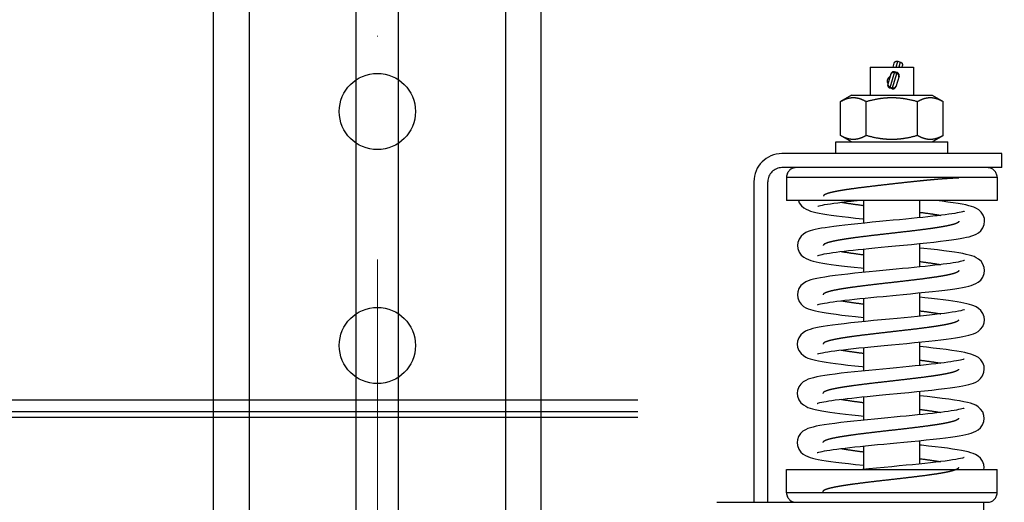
# Model space of a CAD drawing. Header units: millimetres. Extents: x 132157 to 155303, y 33763 to 45643.
# Tile 7 of 256: x 140826 to 140966, y 34465 to 34534. Entities that reach past the tile are written whole.
import ezdxf

# ---------------------------------------------------------------- set-up
doc = ezdxf.new("R2010")
doc.units = ezdxf.units.MM
doc.header["$LTSCALE"] = 20
doc.header["$PDMODE"] = 35
doc.header["$PDSIZE"] = 10
doc.linetypes.add('ČERCHOVANÁ2', pattern=[12.7, 6.35, -3.175, 0, -3.175])
doc.linetypes.add('ČÁRKOVANÁ2', pattern=[9.525, 6.35, -3.175])
for name, color, linetype in [('KABINA', 5, 'Continuous'), ('KOTY', 7, 'Continuous'), ('PŘEJEZD', 7, 'ČÁRKOVANÁ2'), ('VODÍTKA', 36, 'Continuous')]:
    doc.layers.add(name, color=color, linetype=linetype)
doc.layers.add('OSY', color=1, linetype='ČERCHOVANÁ2', lineweight=9)
doc.styles.get("Standard").update_dxf_attribs({"font": 'arial.ttf'})
doc.dimstyles.get("Standard").update_dxf_attribs({"dimscale": 20, "dimtxt": 3, "dimasz": 3, "dimexe": 1, "dimexo": 0, "dimgap": 1.5, "dimtad": 1, "dimdsep": 46, "dimtxsty": 'Standard', "dimcen": 0, "dimdle": 1, "dimclrd": 256, "dimclre": 256, "dimclrt": 256, "dimaunit": 1, "dimadec": 0, "dimazin": 0, "dimtfac": 0.6, "dimtmove": 0, "dimatfit": 3, "dimfxl": 0, "dimtolj": 1, "dimarcsym": 0})

# ---------------------------------------------------------------- blocks, each defined once
blk = doc.blocks.new('*D526')
at = {"layer": 'Defpoints', "color": 0, "ltscale": 0.5}
for p in [(139486.5, 37142.59), (140853.17, 37142.59), (140179.84, 34309.26)]:
    blk.add_point(p, dxfattribs=at)
at = {"layer": 'KOTY', "lineweight": -2, "ltscale": 0.5}
for p, q in [((140853.17, 37142.59), (139466.5, 37142.59)), ((139486.5, 34369.26), (139486.5, 37082.59)), ((140179.84, 34309.26), (139466.5, 34309.26))]:
    blk.add_line(p, q, dxfattribs=at)
at = {"layer": 'KOTY', "ltscale": 0.5}
for points in [[(139476.5, 37082.59), (139496.5, 37082.59), (139486.5, 37142.59)], [(139476.5, 34369.26), (139496.5, 34369.26), (139486.5, 34309.26)]]:
    blk.add_solid(points, dxfattribs=at)
at = {"layer": 'KOTY', "ltscale": 0.5, "insert": (139418.54, 35725.93), "char_height": 60, "attachment_point": 5, "rotation": 90}
blk.add_mtext('\\A1;TYČ 4250', dxfattribs=at)

msp = doc.modelspace()

# ---------------------------------------------------------------- linework, layer by layer
at = {"layer": 'KABINA'}
for p, q in [((140853.1698, 34309.2588), (140853.1698, 34583.2588)), ((140858.2165, 34583.2588), (140858.2165, 34309.2588)), ((140894.7898, 34583.2588), (140894.7898, 34309.2588)), ((140899.8365, 34309.2588), (140899.8365, 34583.2588))]:
    msp.add_line(p, q, dxfattribs=at)
for centre in [(140876.5031, 34520.9255), (140876.5031, 34487.5921)]:
    msp.add_circle(centre, 5.4333, dxfattribs=at)
at = {"layer": 'OSY', "ltscale": 0.5}
msp.add_line((140876.5031, 34309.2588), (140876.5031, 40699.2588), dxfattribs=at)
at = {"layer": 'PŘEJEZD', "ltscale": 0.5}
for p, q in [((140950.0084, 34527.2588), (140950.1825, 34527.8287)), ((140950.4476, 34527.2588), (140950.6988, 34528.081)), ((140950.6988, 34528.081), (140951.0431, 34527.9758)), ((140951.0431, 34527.9758), (140950.824, 34527.2588)), ((140951.3301, 34527.478), (140951.2632, 34527.2588)), ((140946.7365, 34527.2588), (140952.9364, 34527.2588)), ((140946.7365, 34527.2588), (140946.7365, 34523.2588)), ((140949.7153, 34526.2996), (140949.2595, 34524.8077)), ((140950.2397, 34526.5786), (140949.5384, 34524.2833)), ((140949.8827, 34524.1781), (140950.584, 34526.4734)), ((140950.5459, 34526.3485), (140950.2016, 34526.4537)), ((140950.584, 34526.4734), (140950.2397, 34526.5786)), ((140950.8629, 34525.949), (140950.4071, 34524.4571)), ((140952.9365, 34527.2588), (140952.9365, 34523.2588)), ((140944.1031, 34523.2588), (140942.5234, 34522.3467)), ((140944.1031, 34523.2588), (140955.5698, 34523.2588)), ((140949.8827, 34524.1781), (140949.5384, 34524.2833)), ((140949.5766, 34524.4082), (140949.9208, 34524.303)), ((140955.5698, 34523.2588), (140957.1496, 34522.3467)), ((140942.5234, 34517.5042), (140942.5234, 34522.3467)), ((140946.1799, 34517.5042), (140946.1799, 34522.3467)), ((140953.493, 34517.5042), (140953.493, 34522.3467)), ((140957.1496, 34517.5042), (140957.1496, 34522.3467)), ((140944.1031, 34516.5921), (140942.5234, 34517.5042)), ((140955.5698, 34516.5921), (140957.1496, 34517.5042)), ((140941.8365, 34516.5921), (140957.8365, 34516.5921)), ((140941.8365, 34514.9255), (140941.8365, 34516.5921)), ((140957.8365, 34514.9255), (140957.8365, 34516.5921)), ((140965.5031, 34514.9255), (140934.1698, 34514.9255)), ((140965.5031, 34512.9255), (140965.5031, 34514.9255)), ((140965.5031, 34512.9255), (140934.1698, 34512.9255)), ((140930.1698, 34510.9255), (140930.1698, 34465.2588)), ((140932.1698, 34465.2588), (140932.1698, 34510.9255)), ((140934.8365, 34511.5921), (140964.8365, 34511.5921)), ((140934.8365, 34511.5921), (140934.8365, 34508.2588)), ((140964.8365, 34511.5921), (140964.8365, 34508.2588)), ((140964.8363, 34508.2588), (140934.8366, 34508.2588)), ((140945.8365, 34505.0263), (140945.8365, 34508.2588)), ((140953.8365, 34505.8031), (140953.8365, 34508.2588)), ((140953.8365, 34498.7868), (140953.8365, 34502.1175)), ((140945.8365, 34498.0103), (140945.8365, 34501.3413)), ((140953.8365, 34491.7711), (140953.8365, 34495.1017)), ((140945.8365, 34490.9939), (140945.8365, 34494.3252)), ((140953.8365, 34484.7549), (140953.8365, 34488.0856)), ((140945.8365, 34483.978), (140945.8365, 34487.309)), ((140953.8365, 34477.739), (140953.8365, 34481.0697)), ((140945.8365, 34476.9619), (140945.8365, 34480.293)), ((140953.8365, 34470.7227), (140953.8365, 34474.0536)), ((140945.8365, 34469.9255), (140945.8365, 34473.277)), ((140934.8365, 34466.5921), (140934.8365, 34469.9255)), ((140934.8366, 34469.9255), (140964.8363, 34469.9255)), ((140962.9631, 34469.9255), (140962.9935, 34470.2017)), ((140964.8365, 34466.5921), (140964.8365, 34469.9255)), ((140964.8365, 34466.5921), (140934.8365, 34466.5921)), ((140924.9031, 34465.2588), (140963.503, 34465.2588)), ((140962.9509, 34465.0955), (140962.9018, 34465.2588)), ((140962.9031, 34465.2588), (140962.9031, 34438.5921))]:
    msp.add_line(p, q, dxfattribs=at)
at = {"layer": 'PŘEJEZD'}
for p, q in [((140405.6098, 34479.8449), (141094.0631, 34479.8449)), ((140405.6098, 34478.2049), (141094.0631, 34478.2049)), ((140405.6098, 34477.4049), (141094.0631, 34477.4049))]:
    msp.add_line(p, q, dxfattribs=at)
at = {"layer": 'PŘEJEZD', "ltscale": 0.5}
for points in [[(140936.5127, 34508.2588), (140936.6439, 34507.9103), (140936.944, 34507.4995), (140937.2878, 34507.2004), (140937.6212, 34506.9984), (140937.9411, 34506.8546), (140938.2672, 34506.7402), (140938.6203, 34506.6394), (140939.0175, 34506.5442), (140939.4691, 34506.4508), (140939.9808, 34506.3577), (140940.5591, 34506.2634), (140941.2116, 34506.1668), (140941.9458, 34506.067), (140942.7682, 34505.9634), (140943.6829, 34505.8555), (140944.6781, 34505.7442), (140945.7252, 34505.6322), (140945.8365, 34505.6208)], [(140939.2675, 34507.4205), (140939.2699, 34507.4215), (140939.3308, 34507.4429), (140939.4654, 34507.4826), (140939.6683, 34507.5338), (140939.9352, 34507.5925), (140940.2624, 34507.6561), (140940.6461, 34507.7231), (140941.084, 34507.7926), (140941.5746, 34507.8643), (140942.1168, 34507.9378), (140942.71, 34508.013), (140943.3537, 34508.0898), (140944.0473, 34508.1682), (140944.7893, 34508.2483), (140944.8901, 34508.2588)], [(140963.0657, 34505.2863), (140963.0236, 34505.6987), (140962.8581, 34506.1723), (140962.5804, 34506.5815), (140962.2345, 34506.9016), (140961.8843, 34507.1228), (140961.5465, 34507.2779), (140961.2008, 34507.3999), (140960.8211, 34507.5077), (140960.3847, 34507.6109), (140959.8747, 34507.7137), (140959.2803, 34507.818), (140958.5987, 34507.9242), (140957.8334, 34508.032), (140956.9927, 34508.1407), (140956.0882, 34508.2497), (140956.0081, 34508.2588)], [(140960.2056, 34506.7196), (140960.2048, 34506.7193), (140960.1604, 34506.7032), (140960.058, 34506.6715), (140959.9033, 34506.63), (140959.6996, 34506.5819), (140959.448, 34506.529), (140959.1487, 34506.4722), (140958.8009, 34506.4122), (140958.4033, 34506.3493), (140957.9556, 34506.2838), (140957.4579, 34506.2159), (140956.9103, 34506.1457), (140956.3133, 34506.0734), (140955.6685, 34505.999), (140954.9778, 34505.9228), (140954.2439, 34505.8449), (140953.4695, 34505.7654), (140952.6583, 34505.6844), (140951.8123, 34505.6018), (140950.9302, 34505.517), (140950.0104, 34505.4294), (140949.0522, 34505.3384), (140948.0562, 34505.2434), (140947.0295, 34505.1444), (140945.9973, 34505.0427), (140944.9874, 34504.9401), (140944.026, 34504.8384), (140943.1355, 34504.7392), (140942.3257, 34504.6436), (140941.5932, 34504.551), (140940.9333, 34504.4609), (140940.341, 34504.3727), (140939.8113, 34504.2855), (140939.3391, 34504.1984), (140938.9205, 34504.1105), (140938.5496, 34504.0201), (140938.2153, 34503.9234), (140937.9014, 34503.8119), (140937.5852, 34503.6679), (140937.2478, 34503.459), (140936.9052, 34503.1515), (140936.6151, 34502.739), (140936.4379, 34502.2468), (140936.394, 34501.8339)], [(140939.2568, 34500.4048), (140939.2609, 34500.4064), (140939.3317, 34500.4306), (140939.467, 34500.4697), (140939.6605, 34500.518), (140939.9085, 34500.5726), (140940.2087, 34500.6314), (140940.5594, 34500.6935), (140940.9598, 34500.7581), (140941.4085, 34500.8249), (140941.9036, 34500.8934), (140942.4435, 34500.9635), (140943.0264, 34501.0349), (140943.6504, 34501.1076), (140944.3136, 34501.1815), (140945.0173, 34501.2568), (140945.766, 34501.3342), (140946.5645, 34501.4145), (140947.4175, 34501.4983), (140948.3295, 34501.5863), (140949.3122, 34501.6801), (140950.3823, 34501.7817), (140951.5081, 34501.889), (140952.6511, 34501.9996), (140953.7726, 34502.1109), (140954.8406, 34502.2209), (140955.8396, 34502.3288), (140956.7592, 34502.4341), (140957.592, 34502.5361), (140958.3346, 34502.6346), (140958.9903, 34502.7299), (140959.5648, 34502.8225), (140960.0653, 34502.9135), (140960.5008, 34503.0038), (140960.8813, 34503.0955), (140961.2209, 34503.1926), (140961.5385, 34503.3039), (140961.8534, 34503.4448), (140962.1844, 34503.6444), (140962.5282, 34503.942), (140962.829, 34504.3522), (140963.0174, 34504.8511), (140963.0657, 34505.2869)], [(140936.394, 34501.8346), (140936.4407, 34501.3982), (140936.6293, 34500.8937), (140936.9352, 34500.476), (140937.2883, 34500.1721), (140937.6305, 34499.9684), (140937.9567, 34499.8251), (140938.2869, 34499.712), (140938.6428, 34499.6125), (140939.0411, 34499.5184), (140939.4923, 34499.4261), (140940.0016, 34499.3341), (140940.5716, 34499.2416), (140941.2046, 34499.1481), (140941.9048, 34499.053), (140942.6761, 34498.9554), (140943.5219, 34498.8548), (140944.4456, 34498.7506), (140945.4477, 34498.6425), (140945.8365, 34498.602)], [(140963.0487, 34498.27), (140963.0045, 34498.6929), (140962.8294, 34499.1797), (140962.5479, 34499.5842), (140962.2143, 34499.8893), (140961.879, 34500.1018), (140961.555, 34500.2524), (140961.2229, 34500.3715), (140960.8581, 34500.4771), (140960.4409, 34500.5777), (140959.9566, 34500.6776), (140959.3963, 34500.7785), (140958.7545, 34500.8811), (140958.0303, 34500.9856), (140957.2259, 34501.092), (140956.3475, 34501.1999), (140955.4041, 34501.3089), (140954.4072, 34501.4183), (140953.8365, 34501.4785)], [(140960.1871, 34499.6999), (140960.1844, 34499.6988), (140960.1239, 34499.6778), (140960, 34499.6412), (140959.819, 34499.5951), (140959.5852, 34499.5427), (140959.3008, 34499.4858), (140958.9673, 34499.4255), (140958.5852, 34499.3625), (140958.1546, 34499.2971), (140957.6756, 34499.2295), (140957.1487, 34499.1601), (140956.5749, 34499.0888), (140955.955, 34499.0157), (140955.29, 34498.9409), (140954.581, 34498.8643), (140953.8295, 34498.786), (140953.0376, 34498.706), (140952.2084, 34498.6242), (140951.3451, 34498.5406), (140950.4507, 34498.4551), (140948.5732, 34498.2766)], [(140948.5732, 34498.2766), (140947.594, 34498.1829), (140946.5925, 34498.0856), (140945.5766, 34497.9844), (140944.5658, 34497.8801), (140943.583, 34497.7737), (140942.648, 34497.6664), (140941.7778, 34497.5592), (140940.9847, 34497.4527), (140940.2772, 34497.3475), (140939.6594, 34497.244), (140939.1287, 34497.1416), (140938.676, 34497.0388), (140938.2844, 34496.9315), (140937.9304, 34496.8106), (140937.5866, 34496.6574), (140937.2306, 34496.4382), (140936.8771, 34496.1182), (140936.5925, 34495.707), (140936.4223, 34495.2312), (140936.3776, 34494.8146)], [(140948.6025, 34494.5963), (140950.4632, 34494.7732), (140951.4521, 34494.8675), (140952.4889, 34494.9677), (140953.5527, 34495.0728), (140954.6066, 34495.1803), (140955.6152, 34495.288), (140956.5491, 34495.3935), (140957.392, 34495.4951), (140958.1461, 34495.5932), (140958.817, 34495.6885), (140959.4105, 34495.7818), (140959.934, 34495.8739), (140960.395, 34495.9663), (140960.7995, 34496.0603), (140961.1582, 34496.1595), (140961.4892, 34496.2722), (140961.8144, 34496.4145), (140962.1526, 34496.6152), (140962.5014, 34496.9136), (140962.8064, 34497.3249), (140962.9985, 34497.8267), (140963.0487, 34498.2706)], [(140936.3776, 34494.8152), (140936.4242, 34494.3788), (140936.6113, 34493.8778), (140936.9133, 34493.4639), (140937.2588, 34493.1642), (140937.5911, 34492.9637), (140937.9071, 34492.822), (140938.2261, 34492.7098), (140938.5678, 34492.6113), (140938.9519, 34492.5178), (140939.3929, 34492.425), (140939.902, 34492.331), (140940.4878, 34492.2345), (140941.1535, 34492.1356), (140941.8987, 34492.0343), (140942.7249, 34491.9301), (140943.6396, 34491.822), (140944.6519, 34491.7089), (140945.8365, 34491.5827)], [(140939.2504, 34493.3903), (140939.2461, 34493.3883), (140939.2566, 34493.392), (140939.337, 34493.4189), (140939.4794, 34493.4593), (140939.6789, 34493.5084), (140939.9332, 34493.5634), (140940.2411, 34493.6228), (140940.6022, 34493.6857), (140941.0154, 34493.7514), (140941.4791, 34493.8194), (140941.9923, 34493.8895), (140942.5535, 34493.9614), (140943.1616, 34494.0351), (140943.8154, 34494.1103), (140944.5138, 34494.1872), (140945.2556, 34494.2657), (140946.0385, 34494.3459), (140946.8597, 34494.4276), (140947.7157, 34494.5111), (140948.6025, 34494.5963)], [(140963.0345, 34491.2517), (140962.9929, 34491.6622), (140962.8195, 34492.1531), (140962.5342, 34492.5653), (140962.1965, 34492.8738), (140961.8629, 34493.0848), (140961.5477, 34493.232), (140961.2338, 34493.346), (140960.9011, 34493.4443), (140960.533, 34493.536), (140960.1183, 34493.6253), (140959.6514, 34493.7139), (140959.1287, 34493.8027), (140958.5445, 34493.8928), (140957.8931, 34493.9849), (140957.1697, 34494.0798), (140956.3698, 34494.178), (140955.4896, 34494.2801), (140954.5358, 34494.3854), (140953.8365, 34494.4596)], [(140960.1726, 34492.6824), (140960.1678, 34492.6806), (140960.0837, 34492.6524), (140959.9119, 34492.6043), (140959.6567, 34492.5438), (140959.324, 34492.4755), (140958.9211, 34492.4025), (140958.4519, 34492.3264), (140957.9185, 34492.2478), (140957.3238, 34492.167), (140956.6698, 34492.0845), (140955.9586, 34492.0001), (140955.1923, 34491.9141), (140954.3732, 34491.8264), (140953.5036, 34491.7368), (140952.5826, 34491.6449), (140951.6085, 34491.5499), (140950.58, 34491.4513), (140949.4974, 34491.3483), (140948.3719, 34491.2412), (140947.2309, 34491.1316), (140946.1039, 34491.021), (140945.0188, 34490.9112), (140943.9975, 34490.8034), (140943.0485, 34490.6977), (140942.1765, 34490.594), (140941.3839, 34490.4921), (140940.67, 34490.3916), (140940.0331, 34490.2924), (140939.4732, 34490.1942), (140938.987, 34490.0964), (140938.5672, 34489.9975), (140938.1996, 34489.8931), (140937.8661, 34489.7748), (140937.5424, 34489.6257), (140937.2076, 34489.4154), (140936.8729, 34489.1125), (140936.5888, 34488.7088), (140936.4108, 34488.2217), (140936.3646, 34487.7982)], [(140939.2281, 34486.3703), (140939.2314, 34486.3716), (140939.302, 34486.3957), (140939.4509, 34486.4384), (140939.6731, 34486.4926), (140939.963, 34486.5542), (140940.3159, 34486.6207), (140940.7277, 34486.6905), (140941.1963, 34486.7629), (140941.7206, 34486.8375), (140942.2997, 34486.914), (140942.9328, 34486.9924), (140943.6188, 34487.0724), (140944.3553, 34487.1541), (140945.1394, 34487.2375), (140945.9682, 34487.3225), (140946.8438, 34487.4098), (140947.7717, 34487.5003), (140948.7568, 34487.5948), (140949.7999, 34487.6941), (140950.8823, 34487.797), (140951.9781, 34487.9021), (140953.0612, 34488.0078), (140954.1062, 34488.1127), (140955.0903, 34488.2153), (140955.998, 34488.3144), (140956.8289, 34488.4105), (140957.5865, 34488.504), (140958.2748, 34488.5954), (140958.8976, 34488.6853), (140959.4591, 34488.7747), (140959.9608, 34488.8641), (140960.405, 34488.9541), (140960.7974, 34489.046), (140961.1483, 34489.1436), (140961.4743, 34489.2546), (140961.7987, 34489.3962), (140962.1426, 34489.6003), (140962.4964, 34489.9051), (140962.8005, 34490.3216), (140962.9875, 34490.8221), (140963.0345, 34491.2523)], [(140936.3646, 34487.7988), (140936.411, 34487.3635), (140936.595, 34486.8671), (140936.8908, 34486.4565), (140937.234, 34486.1547), (140937.5675, 34485.9509), (140937.8853, 34485.8071), (140938.2073, 34485.6932), (140938.5548, 34485.593), (140938.9452, 34485.4982), (140939.3888, 34485.4053), (140939.8912, 34485.3129), (140940.4591, 34485.2195), (140941.1006, 34485.1238), (140941.8239, 34485.0248), (140942.6373, 34484.9215), (140943.5478, 34484.8134), (140944.5433, 34484.7016), (140945.5935, 34484.589), (140945.8365, 34484.5638)], [(140963.0206, 34484.2339), (140962.9786, 34484.6459), (140962.8126, 34485.1211), (140962.5305, 34485.5355), (140962.1758, 34485.8606), (140961.8166, 34486.0838), (140961.4688, 34486.2398), (140961.1098, 34486.363), (140960.7116, 34486.4724), (140960.2514, 34486.5774), (140959.7132, 34486.6825), (140959.087, 34486.7895), (140958.3701, 34486.8986), (140957.5672, 34487.0091), (140956.689, 34487.1203), (140955.7506, 34487.2312), (140954.7689, 34487.3409), (140953.8365, 34487.4408)], [(140960.1607, 34485.6661), (140960.159, 34485.6655), (140960.1084, 34485.6474), (140959.9988, 34485.6141), (140959.8356, 34485.5711), (140959.6219, 34485.5216), (140959.3585, 34485.4673), (140959.0451, 34485.409), (140958.6809, 34485.3474), (140958.2659, 34485.2828), (140957.8001, 34485.2157), (140957.2832, 34485.1461), (140956.7153, 34485.0743), (140956.0968, 34485.0003), (140955.4287, 34484.9243), (140954.7127, 34484.8463), (140953.9515, 34484.7665), (140953.1485, 34484.685), (140952.3068, 34484.6016), (140951.4274, 34484.5163), (140950.5111, 34484.4285), (140949.5596, 34484.3381), (140948.5757, 34484.2446), (140947.5639, 34484.1477), (140946.5361, 34484.0478), (140945.5098, 34483.9454), (140944.502, 34483.8412), (140943.5289, 34483.7359), (140942.6058, 34483.63), (140941.7476, 34483.5242), (140940.9664, 34483.4192), (140940.2692, 34483.3155), (140939.6582, 34483.2135), (140939.1292, 34483.1124), (140938.6738, 34483.0105), (140938.2781, 34482.9038), (140937.9204, 34482.7834), (140937.5741, 34482.6312), (140937.218, 34482.4152), (140936.8635, 34482.0997), (140936.5707, 34481.6836), (140936.3942, 34481.1935), (140936.3502, 34480.7801)], [(140951.1259, 34480.804), (140952.2609, 34480.9133), (140953.3927, 34481.0246), (140954.4883, 34481.136), (140955.5251, 34481.2462), (140956.4865, 34481.3544), (140957.3599, 34481.4596), (140958.1387, 34481.5612), (140958.8243, 34481.659), (140959.4242, 34481.7538), (140959.9468, 34481.8465), (140960.4006, 34481.9385), (140960.7953, 34482.0315), (140961.145, 34482.1296), (140961.4694, 34482.241), (140961.7894, 34482.3816), (140962.1252, 34482.5808), (140962.4747, 34482.8797), (140962.7805, 34483.293), (140962.9714, 34483.7948), (140963.0206, 34484.2345)], [(140936.3502, 34480.7807), (140936.3944, 34480.3552), (140936.5765, 34479.8566), (140936.8752, 34479.4402), (140937.2232, 34479.1345), (140937.561, 34478.9292), (140937.8806, 34478.7855), (140938.2014, 34478.6726), (140938.5462, 34478.5735), (140938.9313, 34478.4802), (140939.3678, 34478.389), (140939.8603, 34478.2984), (140940.4104, 34478.2076), (140941.0196, 34478.1161), (140941.6922, 34478.023), (140942.4323, 34477.9277), (140943.2438, 34477.8295), (140944.1305, 34477.728), (140945.0939, 34477.6227), (140945.8365, 34477.5447)], [(140939.2157, 34479.3529), (140939.219, 34479.3542), (140939.2829, 34479.3764), (140939.4102, 34479.4138), (140939.5956, 34479.4607), (140939.8361, 34479.5141), (140940.1288, 34479.572), (140940.4713, 34479.6332), (140940.8617, 34479.6969), (140941.2991, 34479.7628), (140941.7822, 34479.8304), (140942.3097, 34479.8996), (140942.8801, 34479.9701), (140943.4911, 34480.0418), (140944.1398, 34480.1145), (140944.8257, 34480.1885), (140945.5532, 34480.2643), (140946.3276, 34480.3427), (140947.155, 34480.4244), (140948.0403, 34480.5101), (140948.9893, 34480.6009), (140951.1259, 34480.804)], [(140963.007, 34477.2169), (140962.9656, 34477.6259), (140962.7892, 34478.1228), (140962.4922, 34478.5455), (140962.137, 34478.8611), (140961.7879, 34479.0735), (140961.4412, 34479.227), (140961.0565, 34479.3569), (140960.6179, 34479.4742), (140960.1029, 34479.5876), (140959.4936, 34479.7016), (140958.7771, 34479.8184), (140957.9451, 34479.9389), (140956.9997, 34480.0627), (140955.9612, 34480.1877), (140954.8606, 34480.3117), (140953.8365, 34480.4215)], [(140960.1454, 34478.6484), (140960.1445, 34478.648), (140960.0991, 34478.6316), (140959.9939, 34478.5992), (140959.8344, 34478.5568), (140959.6238, 34478.5077), (140959.3639, 34478.4537), (140959.056, 34478.3961), (140958.7014, 34478.3356), (140958.3009, 34478.2727), (140957.8548, 34478.2078), (140957.3635, 34478.1409), (140956.8272, 34478.0723), (140956.2462, 34478.0019), (140955.6215, 34477.93), (140954.9546, 34477.8564), (140954.2471, 34477.7813), (140953.5004, 34477.7045), (140952.7166, 34477.626), (140951.8977, 34477.5457), (140951.0463, 34477.4635), (140950.1647, 34477.3793), (140949.2546, 34477.2929), (140948.3187, 34477.2038), (140947.3606, 34477.1119), (140946.3853, 34477.0168), (140945.4016, 34476.9184), (140944.4253, 34476.8173), (140943.4736, 34476.714), (140942.5624, 34476.609), (140941.7049, 34476.5028), (140940.9161, 34476.3964), (140940.2094, 34476.2909), (140939.5923, 34476.1869), (140939.0632, 34476.0844), (140938.6122, 34475.9812), (140938.222, 34475.8732), (140937.8679, 34475.7506), (140937.5223, 34475.5936), (140937.1643, 34475.3678), (140936.8128, 34475.0403), (140936.5354, 34474.6247), (140936.3748, 34474.1527), (140936.3353, 34473.7613)], [(140939.2077, 34472.3379), (140939.2038, 34472.336), (140939.2174, 34472.341), (140939.3016, 34472.3689), (140939.4481, 34472.4101), (140939.6525, 34472.4598), (140939.9123, 34472.5154), (140940.2265, 34472.5753), (140940.5935, 34472.6387), (140941.0119, 34472.7047), (140941.4808, 34472.7731), (140941.9992, 34472.8436), (140942.5663, 34472.9159), (140943.181, 34472.99), (140943.8425, 34473.0658), (140944.5495, 34473.1433), (140945.3004, 34473.2223), (140946.0926, 34473.3031), (140946.9226, 34473.3855), (140947.7869, 34473.4695), (140948.6813, 34473.5553), (140949.6026, 34473.6429), (140950.5574, 34473.7337), (140951.5545, 34473.829), (140952.5988, 34473.9302), (140953.6682, 34474.0363), (140954.7242, 34474.1447), (140955.7307, 34474.2529), (140956.6563, 34474.3584), (140957.4837, 34474.4594), (140958.2178, 34474.5564), (140958.8679, 34474.6502), (140959.4427, 34474.7419), (140959.9509, 34474.8326), (140960.4004, 34474.9241), (140960.7958, 34475.0178), (140961.147, 34475.1171), (140961.4712, 34475.2299), (140961.7903, 34475.3721), (140962.1236, 34475.5727), (140962.4677, 34475.8703), (140962.7683, 34476.2792), (140962.9577, 34476.7777), (140963.007, 34477.2175)], [(140936.3353, 34473.7619), (140936.3812, 34473.3284), (140936.5659, 34472.8298), (140936.8651, 34472.416), (140937.2122, 34472.113), (140937.5471, 34471.9106), (140937.8644, 34471.7685), (140938.184, 34471.6564), (140938.5268, 34471.5579), (140938.9124, 34471.4643), (140939.3554, 34471.3715), (140939.8665, 34471.2772), (140940.4544, 34471.1805), (140941.1243, 34471.0811), (140941.8774, 34470.9789), (140942.7151, 34470.8735), (140943.6412, 34470.7644), (140944.6591, 34470.6508), (140945.8365, 34470.5255)], [(140962.9935, 34470.201), (140962.9486, 34470.6269), (140962.7693, 34471.1193), (140962.475, 34471.5334), (140962.1235, 34471.8443), (140961.7731, 34472.0566), (140961.4335, 34472.2067), (140961.0845, 34472.3259), (140960.7009, 34472.432), (140960.2622, 34472.5336), (140959.7546, 34472.6346), (140959.1698, 34472.7365), (140958.5024, 34472.8401), (140957.7532, 34472.9455), (140956.9266, 34473.0524), (140956.0299, 34473.1604), (140955.0732, 34473.2692), (140954.0709, 34473.3779), (140953.8365, 34473.4024)], [(140960.1275, 34471.6298), (140960.1234, 34471.6282), (140960.0474, 34471.6022), (140959.8881, 34471.5567), (140959.6488, 34471.4988), (140959.3344, 34471.4329), (140958.9504, 34471.3623), (140958.5012, 34471.2882), (140957.9899, 34471.2116), (140957.4186, 34471.1329), (140956.7887, 34471.0521), (140956.1015, 34470.9693), (140955.3581, 34470.8847), (140954.5598, 34470.798), (140953.7086, 34470.7094), (140952.807, 34470.6186), (140951.8575, 34470.5255), (140950.8635, 34470.4299), (140949.8291, 34470.3314), (140948.7596, 34470.2298), (140947.6623, 34470.1249), (140946.5465, 34470.0166), (140945.6333, 34469.9255)]]:
    msp.add_lwpolyline(points, dxfattribs=at)
for centre, radius, start, end in [((140950.117, 34526.1769), 0.42, 73.009489, 163.009489), ((140950.4613, 34526.0717), 0.42, 343.009489, 73.009489), ((140949.8365, 34525.2588), 0.6667, 112.651726, 213.812313), ((140949.6611, 34524.685), 0.42, 163.009489, 253.009489), ((140950.0054, 34524.5798), 0.42, 253.009489, 343.009489), ((140934.1698, 34510.9255), 4, 90, 180), ((140934.1698, 34510.9255), 2, 90, 180), ((140936.1698, 34511.5921), 1.3333, 90, 180), ((140963.5031, 34511.5921), 1.3333, 0, 90), ((140936.1698, 34466.5921), 1.3333, 180, 270), ((140963.5031, 34466.5921), 1.3333, 270, 0)]:
    msp.add_arc(centre, radius, start, end, dxfattribs=at)
for points, knots in [([(140950.1825, 34527.8287), (140950.1975, 34527.8776), (140950.2495, 34527.971), (140950.3779, 34528.068), (140950.5365, 34528.1097), (140950.6467, 34528.0969), (140950.6988, 34528.081)], [0, 0, 0, 0, 0.24206666, 0.48882594, 0.74212778, 1, 1, 1, 1]), ([(140951.0431, 34527.9758), (140951.0952, 34527.9599), (140951.1937, 34527.9089), (140951.3019, 34527.7857), (140951.3542, 34527.6334), (140951.3451, 34527.5269), (140951.3301, 34527.478)], [0, 0, 0, 0, 0.25787212, 0.51117393, 0.75793324, 1, 1, 1, 1]), ([(140949.8855, 34526.4357), (140949.8396, 34526.4145), (140949.756, 34526.3549), (140949.7048, 34526.2653), (140949.6905, 34526.2185)], [0, 0, 0, 0, 0.5083892, 1, 1, 1, 1]), ([(140950.2016, 34526.4537), (140950.1495, 34526.4696), (140950.0407, 34526.4834), (140949.9335, 34526.4578), (140949.8855, 34526.4357)], [0, 0, 0, 0, 0.50721937, 1, 1, 1, 1]), ([(140950.7978, 34526.1569), (140950.7704, 34526.2021), (140950.6959, 34526.2832), (140950.5979, 34526.3326), (140950.5459, 34526.3485)], [0, 0, 0, 0, 0.49278063, 1, 1, 1, 1]), ([(140950.8381, 34525.8678), (140950.8524, 34525.9146), (140950.8601, 34526.0175), (140950.8241, 34526.1137), (140950.7978, 34526.1569)], [0, 0, 0, 0, 0.4916108, 1, 1, 1, 1]), ([(140949.2843, 34524.8889), (140949.27, 34524.8421), (140949.2623, 34524.7392), (140949.2983, 34524.643), (140949.3246, 34524.5998)], [0, 0, 0, 0, 0.4916108, 1, 1, 1, 1]), ([(140949.3246, 34524.5998), (140949.352, 34524.5546), (140949.4265, 34524.4735), (140949.5245, 34524.4241), (140949.5766, 34524.4082)], [0, 0, 0, 0, 0.49278063, 1, 1, 1, 1]), ([(140950.2369, 34524.321), (140950.2829, 34524.3422), (140950.3664, 34524.4018), (140950.4176, 34524.4914), (140950.4319, 34524.5382)], [0, 0, 0, 0, 0.5083892, 1, 1, 1, 1]), ([(140949.9208, 34524.303), (140949.9729, 34524.2871), (140950.0818, 34524.2733), (140950.1889, 34524.2989), (140950.2369, 34524.321)], [0, 0, 0, 0, 0.50721937, 1, 1, 1, 1]), ([(140942.5234, 34522.3467), (140942.6695, 34522.4311), (140942.9636, 34522.5861), (140943.4194, 34522.7686), (140943.8829, 34522.8854), (140944.3516, 34522.9258), (140944.8203, 34522.8854), (140945.2838, 34522.7686), (140945.7397, 34522.5861), (140946.0338, 34522.4311), (140946.1799, 34522.3467)], [0, 0, 0, 0, 0.13082493, 0.2572533, 0.37980139, 0.5, 0.62019861, 0.7427467, 0.86917508, 1, 1, 1, 1]), ([(140946.1799, 34522.3467), (140946.774, 34522.5182), (140947.6798, 34522.7326), (140948.9083, 34522.886), (140949.8365, 34522.9256), (140950.7646, 34522.886), (140951.9932, 34522.7326), (140952.8989, 34522.5182), (140953.493, 34522.3467)], [0, 0, 0, 0, 0.2499553, 0.37497994, 0.5, 0.62502006, 0.75004471, 1, 1, 1, 1]), ([(140953.493, 34522.3467), (140953.6392, 34522.4311), (140953.9332, 34522.5861), (140954.3891, 34522.7686), (140954.8526, 34522.8854), (140955.3213, 34522.9258), (140955.79, 34522.8854), (140956.2535, 34522.7686), (140956.7094, 34522.5861), (140957.0034, 34522.4311), (140957.1496, 34522.3467)], [0, 0, 0, 0, 0.13082493, 0.2572533, 0.37980139, 0.5, 0.62019861, 0.7427467, 0.86917508, 1, 1, 1, 1]), ([(140946.1799, 34517.5042), (140946.0338, 34517.4198), (140945.7397, 34517.2649), (140945.2838, 34517.0824), (140944.8203, 34516.9656), (140944.3516, 34516.9252), (140943.8829, 34516.9656), (140943.4194, 34517.0824), (140942.9636, 34517.2649), (140942.6695, 34517.4198), (140942.5234, 34517.5042)], [0, 0, 0, 0, 0.13082493, 0.2572533, 0.37980139, 0.5, 0.62019861, 0.7427467, 0.86917508, 1, 1, 1, 1]), ([(140953.493, 34517.5042), (140952.8989, 34517.3327), (140951.9932, 34517.1183), (140950.7646, 34516.9649), (140949.8365, 34516.9254), (140948.9083, 34516.9649), (140947.6798, 34517.1183), (140946.774, 34517.3327), (140946.1799, 34517.5042)], [0, 0, 0, 0, 0.2499553, 0.37497994, 0.5, 0.62502006, 0.75004471, 1, 1, 1, 1]), ([(140957.1496, 34517.5042), (140957.0034, 34517.4198), (140956.7094, 34517.2649), (140956.2535, 34517.0824), (140955.79, 34516.9656), (140955.3213, 34516.9252), (140954.8526, 34516.9656), (140954.3891, 34517.0824), (140953.9332, 34517.2649), (140953.6392, 34517.4198), (140953.493, 34517.5042)], [0, 0, 0, 0, 0.13082493, 0.2572533, 0.37980139, 0.5, 0.62019861, 0.7427467, 0.86917508, 1, 1, 1, 1]), ([(140959.4103, 34511.4359), (140959.4103, 34511.4361), (140959.4087, 34511.4355), (140959.4071, 34511.4361), (140959.4031, 34511.4358), (140959.3955, 34511.4359), (140959.382, 34511.4356), (140959.3617, 34511.4354), (140959.3355, 34511.435), (140959.3037, 34511.4345), (140959.2661, 34511.4337), (140959.2046, 34511.4323), (140959.1136, 34511.4299), (140958.9877, 34511.4258), (140958.8395, 34511.4203), (140958.6693, 34511.4131), (140958.4775, 34511.4039), (140958.1798, 34511.3883), (140957.7579, 34511.3631), (140957.1951, 34511.325), (140956.5608, 34511.2771), (140955.8607, 34511.2185), (140955.1016, 34511.1494), (140954.2908, 34511.071), (140953.1295, 34510.9534), (140951.6109, 34510.7906), (140949.7497, 34510.5814), (140947.888, 34510.3666), (140946.0968, 34510.1558), (140944.6807, 34509.9766), (140943.6353, 34509.8293), (140942.9342, 34509.7218), (140942.2982, 34509.6143), (140941.7335, 34509.507), (140941.2459, 34509.3999), (140940.8398, 34509.2933), (140940.5185, 34509.1874), (140940.3062, 34509.0938), (140940.1841, 34509.0148), (140940.123, 34508.9605), (140940.0841, 34508.9045), (140940.0745, 34508.8639), (140940.0744, 34508.8452)], [0, 0, 0, 0, 0.00003735, 0.0001493, 0.00033569, 0.00059634, 0.0013398, 0.00237837, 0.00371076, 0.00533567, 0.0072518, 0.00945788, 0.01473476, 0.02115615, 0.02871198, 0.03739229, 0.04718543, 0.05806502, 0.08294831, 0.11177179, 0.14426541, 0.18015858, 0.21912467, 0.26075612, 0.30463859, 0.39749118, 0.49415364, 0.59084875, 0.68387519, 0.76976154, 0.80896848, 0.84520413, 0.87816038, 0.90753402, 0.93303103, 0.95443535, 0.97166486, 0.98471718, 0.9897333, 0.99382416, 0.99714418, 1, 1, 1, 1]), ([(140942.6406, 34508.0054), (140943.1311, 34507.9208), (140944.1914, 34507.7586), (140945.2543, 34507.6165), (140945.8242, 34507.5432)], [0, 0, 0, 0, 0.4641759, 1, 1, 1, 1]), ([(140953.8474, 34506.5702), (140954.3795, 34506.5012), (140955.3744, 34506.3668), (140956.3667, 34506.214), (140956.8273, 34506.1348)], [0, 0, 0, 0, 0.53446859, 1, 1, 1, 1]), ([(140959.3986, 34505.2941), (140959.3985, 34505.2754), (140959.3886, 34505.2347), (140959.3492, 34505.1788), (140959.2877, 34505.1244), (140959.1651, 34505.0455), (140958.9525, 34504.9518), (140958.6313, 34504.8458), (140958.2261, 34504.7393), (140957.7396, 34504.6322), (140957.1755, 34504.5252), (140956.5392, 34504.4182), (140955.8375, 34504.311), (140954.7926, 34504.1635), (140953.378, 34503.9828), (140951.5883, 34503.7718), (140949.7269, 34503.5608), (140947.8656, 34503.3495), (140946.0758, 34503.1385), (140944.6611, 34502.958), (140943.6167, 34502.8105), (140942.9159, 34502.7032), (140942.2804, 34502.5961), (140941.7165, 34502.4891), (140941.2297, 34502.3821), (140940.824, 34502.2756), (140940.5029, 34502.1697), (140940.2907, 34502.0761), (140940.169, 34501.9971), (140940.1085, 34501.9425), (140940.0701, 34501.8865), (140940.0606, 34501.846), (140940.0605, 34501.8273)], [0, 0, 0, 0, 0.00282651, 0.0061244, 0.01018963, 0.01517021, 0.02810803, 0.04514978, 0.06627954, 0.09141331, 0.12042672, 0.15305361, 0.18894027, 0.22772649, 0.3125415, 0.40450103, 0.50011379, 0.59569216, 0.6876532, 0.77251151, 0.81125485, 0.84708177, 0.87966207, 0.90867073, 0.93382955, 0.95498459, 0.97203085, 0.9849338, 0.98987916, 0.99390456, 0.9971772, 1, 1, 1, 1]), ([(140942.6283, 34500.9874), (140943.1208, 34500.9025), (140944.1852, 34500.74), (140945.2522, 34500.5973), (140945.8242, 34500.5238)], [0, 0, 0, 0, 0.46429716, 1, 1, 1, 1]), ([(140953.8469, 34499.551), (140954.3763, 34499.4822), (140955.3665, 34499.3483), (140956.3542, 34499.1961), (140956.8128, 34499.1172)], [0, 0, 0, 0, 0.53434511, 1, 1, 1, 1]), ([(140959.3823, 34498.2779), (140959.3822, 34498.2592), (140959.3727, 34498.2186), (140959.3346, 34498.1626), (140959.2744, 34498.108), (140959.1535, 34498.0287), (140958.9418, 34497.935), (140958.6206, 34497.8291), (140958.2145, 34497.7226), (140957.7276, 34497.6156), (140957.1636, 34497.5083), (140956.5277, 34497.4011), (140955.8262, 34497.2938), (140954.7806, 34497.1462), (140953.3645, 34496.9654), (140951.5731, 34496.7543), (140949.7101, 34496.5429), (140947.8471, 34496.3315), (140946.0562, 34496.1205), (140944.641, 34495.9396), (140943.5966, 34495.792), (140942.8956, 34495.6846), (140942.2595, 34495.5774), (140941.6952, 34495.4704), (140941.2088, 34495.3635), (140940.8045, 34495.2568), (140940.4853, 34495.1506), (140940.2748, 34495.0568), (140940.1538, 34494.9777), (140940.0932, 34494.9232), (140940.0544, 34494.8673), (140940.0447, 34494.8266), (140940.0446, 34494.8079)], [0, 0, 0, 0, 0.00282448, 0.00609487, 0.01010853, 0.01502882, 0.02788922, 0.04494341, 0.06612763, 0.09129995, 0.12028809, 0.15288105, 0.18875469, 0.22755111, 0.31246401, 0.40451301, 0.50017023, 0.59584137, 0.68788692, 0.77271729, 0.81145971, 0.84730089, 0.87990582, 0.9089446, 0.93409927, 0.95516733, 0.97209886, 0.98492062, 0.98985482, 0.99388845, 0.99717287, 1, 1, 1, 1]), ([(140942.617, 34493.9691), (140943.1113, 34493.8841), (140944.1792, 34493.7211), (140945.2499, 34493.5782), (140945.8239, 34493.5046)], [0, 0, 0, 0, 0.46429198, 1, 1, 1, 1]), ([(140953.8435, 34492.532), (140954.3715, 34492.4634), (140955.3591, 34492.3297), (140956.3442, 34492.1779), (140956.8015, 34492.0991)], [0, 0, 0, 0, 0.53430468, 1, 1, 1, 1]), ([(140959.368, 34491.2596), (140959.368, 34491.2409), (140959.3585, 34491.2004), (140959.3201, 34491.1443), (140959.2596, 34491.0898), (140959.138, 34491.0107), (140958.9256, 34490.9171), (140958.6041, 34490.8111), (140958.1982, 34490.7046), (140957.7112, 34490.5976), (140957.1472, 34490.4905), (140956.5116, 34490.3834), (140955.8106, 34490.2761), (140954.7657, 34490.1284), (140953.3499, 34489.9479), (140951.559, 34489.7369), (140949.6974, 34489.5256), (140947.8359, 34489.3142), (140946.0452, 34489.1031), (140944.6294, 34488.9227), (140943.5846, 34488.7752), (140942.8848, 34488.6678), (140942.2507, 34488.5605), (140941.6873, 34488.4534), (140941.1998, 34488.3464), (140940.7931, 34488.2401), (140940.4716, 34488.1344), (140940.26, 34488.0405), (140940.1392, 34487.9613), (140940.0791, 34487.9067), (140940.0408, 34487.8507), (140940.0313, 34487.8102), (140940.0312, 34487.7915)], [0, 0, 0, 0, 0.00282341, 0.00609607, 0.01012075, 0.01506546, 0.02797614, 0.04503798, 0.06620903, 0.09137646, 0.12038571, 0.15296946, 0.18880462, 0.22756267, 0.31248161, 0.40452323, 0.50011613, 0.59567901, 0.68768428, 0.77264971, 0.81140943, 0.84716501, 0.87965108, 0.90862078, 0.93383516, 0.95507023, 0.97213404, 0.98497262, 0.98989047, 0.99390478, 0.99717614, 1, 1, 1, 1]), ([(140942.6038, 34486.9517), (140943.0998, 34486.8663), (140944.1724, 34486.7024), (140945.2477, 34486.559), (140945.8245, 34486.4851)], [0, 0, 0, 0, 0.46399423, 1, 1, 1, 1]), ([(140953.8408, 34485.5129), (140954.3671, 34485.4445), (140955.3513, 34485.3112), (140956.3331, 34485.1599), (140956.7888, 34485.0813)], [0, 0, 0, 0, 0.53440094, 1, 1, 1, 1]), ([(140959.3539, 34484.2417), (140959.3539, 34484.223), (140959.3443, 34484.1824), (140959.3054, 34484.1264), (140959.2444, 34484.0719), (140959.1223, 34483.9929), (140958.91, 34483.8992), (140958.5886, 34483.7932), (140958.1825, 34483.6866), (140957.695, 34483.5797), (140957.1303, 34483.4727), (140956.4943, 34483.3654), (140955.7931, 34483.2581), (140954.7478, 34483.1105), (140953.3319, 34482.9301), (140951.5409, 34482.7188), (140949.6788, 34482.5076), (140947.817, 34482.2964), (140946.0268, 34482.0852), (140944.6118, 34481.9046), (140943.5672, 34481.7571), (140942.8668, 34481.6498), (140942.232, 34481.5425), (140941.6686, 34481.4354), (140941.1818, 34481.3285), (140940.7764, 34481.2222), (140940.4565, 34481.1162), (140940.2458, 34481.0223), (140940.1252, 34480.9432), (140940.0649, 34480.8887), (140940.0265, 34480.8327), (140940.0168, 34480.7921), (140940.0167, 34480.7734)], [0, 0, 0, 0, 0.00282494, 0.00610822, 0.01015462, 0.01511767, 0.02803344, 0.04508009, 0.06625009, 0.09146118, 0.12051085, 0.15310709, 0.18894709, 0.22772312, 0.31267221, 0.40468158, 0.50030526, 0.59593509, 0.68789905, 0.77276555, 0.8115387, 0.84734721, 0.87986731, 0.90884167, 0.9340236, 0.95518191, 0.97214986, 0.98495818, 0.98987826, 0.99389882, 0.99717512, 1, 1, 1, 1]), ([(140942.5862, 34479.9349), (140943.0849, 34479.849), (140944.1637, 34479.684), (140945.2452, 34479.5397), (140945.8254, 34479.4654)], [0, 0, 0, 0, 0.46386138, 1, 1, 1, 1]), ([(140953.8371, 34478.4939), (140954.3621, 34478.4256), (140955.3434, 34478.2929), (140956.3221, 34478.1418), (140956.7761, 34478.0635)], [0, 0, 0, 0, 0.53466954, 1, 1, 1, 1]), ([(140959.3401, 34477.2248), (140959.34, 34477.2061), (140959.3302, 34477.1654), (140959.2913, 34477.1095), (140959.2303, 34477.055), (140959.1085, 34476.9759), (140958.8966, 34476.8821), (140958.5755, 34476.7759), (140958.1693, 34476.6694), (140957.6817, 34476.5625), (140957.1172, 34476.4553), (140956.4814, 34476.348), (140955.7799, 34476.2406), (140954.7334, 34476.0931), (140953.3163, 34475.9125), (140951.5246, 34475.7012), (140949.662, 34475.4897), (140947.799, 34475.2783), (140946.0076, 34475.0673), (140944.5922, 34474.8866), (140943.5483, 34474.7388), (140942.8483, 34474.6314), (140942.2132, 34474.5241), (140941.6493, 34474.417), (140941.1629, 34474.3102), (140940.7587, 34474.2037), (140940.4401, 34474.0975), (140940.2304, 34474.0036), (140940.1102, 34473.9244), (140940.0501, 34473.8699), (140940.0117, 34473.8139), (140940.0021, 34473.7733), (140940.002, 34473.7546)], [0, 0, 0, 0, 0.00282763, 0.00611761, 0.01016453, 0.01512014, 0.0280076, 0.04503191, 0.06621435, 0.09144008, 0.12047052, 0.15304452, 0.18889265, 0.2277252, 0.31275997, 0.40479055, 0.50040304, 0.5960751, 0.68815954, 0.77302107, 0.81172256, 0.84750446, 0.88005438, 0.90906486, 0.93423723, 0.95531069, 0.97220479, 0.98497287, 0.98988287, 0.99389859, 0.99717398, 1, 1, 1, 1]), ([(140942.5652, 34472.918), (140943.0679, 34472.8314), (140944.155, 34472.6658), (140945.2448, 34472.5206), (140945.8293, 34472.4457)], [0, 0, 0, 0, 0.46398222, 1, 1, 1, 1]), ([(140953.8428, 34471.4738), (140954.3637, 34471.406), (140955.3382, 34471.2738), (140956.3103, 34471.1238), (140956.7618, 34471.046)], [0, 0, 0, 0, 0.53413213, 1, 1, 1, 1]), ([(140959.3264, 34470.2089), (140959.3263, 34470.1902), (140959.3166, 34470.1496), (140959.2779, 34470.0937), (140959.2174, 34470.0392), (140959.0965, 34469.9601), (140958.8861, 34469.8663), (140958.5672, 34469.7602), (140958.1631, 34469.6535), (140957.677, 34469.5467), (140957.1131, 34469.4397), (140956.4776, 34469.3325), (140955.7771, 34469.2252), (140954.7334, 34469.0775), (140953.3189, 34468.8967), (140951.5286, 34468.6857), (140949.6661, 34468.4744), (140947.8036, 34468.2631), (140946.0121, 34468.0519), (140944.5958, 34467.8714), (140943.5501, 34467.7237), (140942.8486, 34467.6163), (140942.2123, 34467.509), (140941.6474, 34467.4019), (140941.1597, 34467.2951), (140940.7534, 34467.1886), (140940.4319, 34467.0827), (140940.2193, 34466.989), (140940.0972, 34466.91), (140940.0362, 34466.8554), (140939.9975, 34466.7993), (140939.9879, 34466.7586), (140939.9878, 34466.7399)], [0, 0, 0, 0, 0.00282599, 0.00610797, 0.01013799, 0.01506767, 0.02787871, 0.04479878, 0.06585626, 0.09099968, 0.12001714, 0.15259344, 0.18840276, 0.22711415, 0.31189974, 0.40391608, 0.49956616, 0.59519784, 0.68722834, 0.77219591, 0.8109818, 0.84683757, 0.87944932, 0.90850803, 0.93371922, 0.95489551, 0.97195144, 0.98487338, 0.98983721, 0.99388318, 0.9971687, 1, 1, 1, 1])]:
    msp.add_open_spline(points, degree=3, knots=knots, dxfattribs=at)
at = {"layer": 'VODÍTKA', "ltscale": 0.5}
for p, q in [((140853.1698, 34309.2588), (140853.1698, 40699.2588)), ((140873.5031, 34309.2588), (140873.5031, 40699.2588)), ((140879.5031, 34309.2588), (140879.5031, 40699.2588)), ((140899.8365, 34309.2588), (140899.8365, 40699.2588))]:
    msp.add_line(p, q, dxfattribs=at)

# ---------------------------------------------------------------- dimensions: what is measured, and where the dimension line sits
at = {"layer": 'KOTY', "ltscale": 0.5}
dim = msp.add_linear_dim(base=(139486.5031, 37142.5921), p1=(140179.8365, 34309.2588), p2=(140853.1698, 37142.5921), angle=90, text='TYČ <>', dimstyle='Standard', override={"dimlfac": 1.5}, dxfattribs=at)
dim.commit()
dim.dimension.update_dxf_attribs({"geometry": '*D526', "text_midpoint": (139418.5427, 35725.9255)})

doc.saveas('drawing.dxf')
